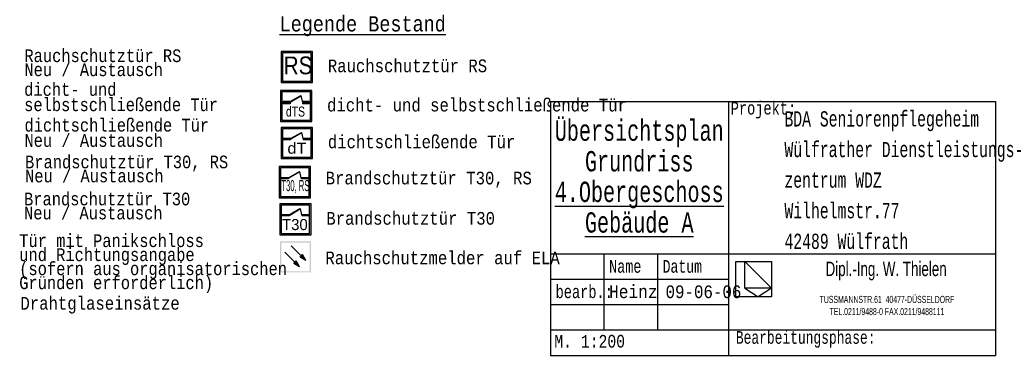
# Model space of a CAD drawing. Header units: metres. Extents: x -961 to -5, y -1637 to -5.
# Tile 20 of 20: x -5.4625 to -5.2688, y -5.0678 to -5.0018. Entities that reach past the tile are written whole.
import ezdxf

# ---------------------------------------------------------------- set-up
doc = ezdxf.new("R2010")
doc.units = ezdxf.units.M
doc.linetypes.add('AUSGEZOGEN', pattern=[0])
doc.linetypes.add('LINIE_9', pattern=[0.0003, 0, -0.0003])
doc.layers.add('XR$1$STANDARD', color=7, linetype='Continuous', lineweight=25)
doc.layers.add('XR$1$WAENDE', color=7, linetype='Continuous', lineweight=13)
doc.styles.add('ARIAL', font='ARIAL.TTF')
doc.styles.add('LUCIDACONSOLE', font='LUCON.TTF')

msp = doc.modelspace()

# ---------------------------------------------------------------- hatches: boundary and pattern name
at = {"layer": 'XR$1$STANDARD', "linetype": 'AUSGEZOGEN', "lineweight": 140}
h = msp.add_hatch(color=0, dxfattribs=at)
h.paths.add_polyline_path([(-5.40491, -5.00801), (-5.41103, -5.00801), (-5.41103, -5.01413), (-5.40491, -5.01413)])
h.paths.add_polyline_path([(-5.41077, -5.00827), (-5.40517, -5.00827), (-5.40517, -5.01387), (-5.41077, -5.01387)], flags=16)
h = msp.add_hatch(color=0, dxfattribs=at)
h.paths.add_polyline_path([(-5.40503, -5.01568), (-5.41115, -5.01568), (-5.41115, -5.0218), (-5.40503, -5.0218)])
h.paths.add_polyline_path([(-5.41089, -5.01594), (-5.40529, -5.01594), (-5.40529, -5.02154), (-5.41089, -5.02154)], flags=16)
for points in [[(-5.40928, -5.0183), (-5.40928, -5.01787), (-5.41065, -5.01787), (-5.41065, -5.0183)], [(-5.40928, -5.01787), (-5.40928, -5.01798), (-5.40715, -5.01675), (-5.4072, -5.01667)], [(-5.40551, -5.0183), (-5.40551, -5.01787), (-5.40688, -5.01787), (-5.40688, -5.0183)], [(-5.40919, -5.02517), (-5.40919, -5.02528), (-5.40702, -5.02403), (-5.40707, -5.02394)], [(-5.40919, -5.02539), (-5.40919, -5.02517), (-5.41059, -5.02517), (-5.41059, -5.02539)], [(-5.40534, -5.02539), (-5.40534, -5.02517), (-5.40674, -5.02517), (-5.40674, -5.02539)], [(-5.40958, -5.03287), (-5.40958, -5.03298), (-5.40741, -5.03173), (-5.40746, -5.03165)], [(-5.40958, -5.03309), (-5.40958, -5.03287), (-5.41098, -5.03287), (-5.41098, -5.03309)], [(-5.40573, -5.03309), (-5.40573, -5.03287), (-5.40713, -5.03287), (-5.40713, -5.03309)], [(-5.40946, -5.04017), (-5.40946, -5.04028), (-5.40729, -5.03903), (-5.40734, -5.03895)], [(-5.40946, -5.04039), (-5.40946, -5.04017), (-5.41086, -5.04017), (-5.41086, -5.04039)], [(-5.40561, -5.04039), (-5.40561, -5.04017), (-5.40701, -5.04017), (-5.40701, -5.04039)]]:
    msp.add_hatch(color=0, dxfattribs=at).paths.add_polyline_path(points)
h = msp.add_hatch(color=0, dxfattribs=at)
h.paths.add_polyline_path([(-5.40491, -5.02298), (-5.41103, -5.02298), (-5.41103, -5.02911), (-5.40491, -5.02911)])
h.paths.add_polyline_path([(-5.41077, -5.02324), (-5.40517, -5.02324), (-5.40517, -5.02884), (-5.41077, -5.02884)], flags=16)
h = msp.add_hatch(color=0, dxfattribs=at)
h.paths.add_polyline_path([(-5.4053, -5.03068), (-5.41142, -5.03068), (-5.41142, -5.03681), (-5.4053, -5.03681)])
h.paths.add_polyline_path([(-5.41116, -5.03095), (-5.40556, -5.03095), (-5.40556, -5.03655), (-5.41116, -5.03655)], flags=16)
h = msp.add_hatch(color=0, dxfattribs=at)
h.paths.add_polyline_path([(-5.40517, -5.03799), (-5.4113, -5.03799), (-5.4113, -5.04411), (-5.40517, -5.04411)])
h.paths.add_polyline_path([(-5.41104, -5.03825), (-5.40544, -5.03825), (-5.40544, -5.04385), (-5.41104, -5.04385)], flags=16)
at = {"layer": 'XR$1$STANDARD', "linetype": 'LINIE_9', "lineweight": 140}
h = msp.add_hatch(color=0, dxfattribs=at)
h.paths.add_polyline_path([(-5.40517, -5.0454), (-5.4113, -5.0454), (-5.4113, -5.05153), (-5.40517, -5.05153)])
h.paths.add_polyline_path([(-5.41103, -5.04567), (-5.40543, -5.04567), (-5.40543, -5.05127), (-5.41103, -5.05127)], flags=16)
at = {"layer": 'XR$1$STANDARD', "linetype": 'LINIE_9', "lineweight": 25}
for points in [[(-5.40809, -5.04926), (-5.40858, -5.04975), (-5.40742, -5.05042)], [(-5.40684, -5.04801), (-5.40733, -5.0485), (-5.40617, -5.04917)]]:
    msp.add_hatch(color=0, dxfattribs=at).paths.add_polyline_path(points)

# ---------------------------------------------------------------- linework, layer by layer
at = {"layer": 'XR$1$STANDARD', "color": 0, "linetype": 'AUSGEZOGEN', "lineweight": 25}
for p, q in [((-5.40491, -5.00801), (-5.41103, -5.00801)), ((-5.41103, -5.00801), (-5.41103, -5.01413)), ((-5.40517, -5.00827), (-5.41077, -5.00827)), ((-5.41077, -5.00827), (-5.41077, -5.01387)), ((-5.40517, -5.01387), (-5.40517, -5.00827)), ((-5.40491, -5.01413), (-5.40491, -5.00801)), ((-5.41103, -5.01413), (-5.40491, -5.01413)), ((-5.41077, -5.01387), (-5.40517, -5.01387)), ((-5.40503, -5.01568), (-5.41115, -5.01568)), ((-5.41115, -5.01568), (-5.41115, -5.0218)), ((-5.40529, -5.01594), (-5.41089, -5.01594)), ((-5.41089, -5.01594), (-5.41089, -5.02154)), ((-5.40529, -5.02154), (-5.40529, -5.01594)), ((-5.40503, -5.0218), (-5.40503, -5.01568)), ((-5.3581, -5.01784), (-5.2706, -5.01784)), ((-5.32305, -5.01784), (-5.32305, -5.06784)), ((-5.41115, -5.0218), (-5.40503, -5.0218)), ((-5.41089, -5.02154), (-5.40529, -5.02154)), ((-5.40491, -5.02298), (-5.41103, -5.02298)), ((-5.41103, -5.02298), (-5.41103, -5.02911)), ((-5.40517, -5.02324), (-5.41077, -5.02324)), ((-5.41077, -5.02324), (-5.41077, -5.02884)), ((-5.40517, -5.02884), (-5.40517, -5.02324)), ((-5.40491, -5.02911), (-5.40491, -5.02298)), ((-5.41103, -5.02911), (-5.40491, -5.02911)), ((-5.41077, -5.02884), (-5.40517, -5.02884)), ((-5.4053, -5.03068), (-5.41142, -5.03068)), ((-5.41142, -5.03068), (-5.41142, -5.03681)), ((-5.40556, -5.03095), (-5.41116, -5.03095)), ((-5.41116, -5.03095), (-5.41116, -5.03655)), ((-5.40556, -5.03655), (-5.40556, -5.03095)), ((-5.4053, -5.03681), (-5.4053, -5.03068)), ((-5.41142, -5.03681), (-5.4053, -5.03681)), ((-5.41116, -5.03655), (-5.40556, -5.03655)), ((-5.40517, -5.03799), (-5.4113, -5.03799)), ((-5.4113, -5.03799), (-5.4113, -5.04411)), ((-5.40544, -5.03825), (-5.41104, -5.03825)), ((-5.41104, -5.03825), (-5.41104, -5.04385)), ((-5.40544, -5.04385), (-5.40544, -5.03825)), ((-5.40517, -5.04411), (-5.40517, -5.03799)), ((-5.4113, -5.04411), (-5.40517, -5.04411)), ((-5.41104, -5.04385), (-5.40544, -5.04385)), ((-5.4103, -5.04754), (-5.40742, -5.05042)), ((-5.40905, -5.04628), (-5.40617, -5.04917)), ((-5.40858, -5.04975), (-5.40809, -5.04926)), ((-5.40742, -5.05042), (-5.40809, -5.04926)), ((-5.40733, -5.0485), (-5.40684, -5.04801)), ((-5.40617, -5.04917), (-5.40733, -5.0485)), ((-5.40617, -5.04917), (-5.40684, -5.04801)), ((-5.3581, -5.04784), (-5.2706, -5.04784)), ((-5.34757, -5.04784), (-5.34757, -5.06284)), ((-5.33704, -5.04784), (-5.33704, -5.06284)), ((-5.32163, -5.04938), (-5.32163, -5.04938)), ((-5.32163, -5.04938), (-5.32163, -5.04938)), ((-5.32163, -5.04938), (-5.31463, -5.04938)), ((-5.32163, -5.05629), (-5.32163, -5.04938)), ((-5.31463, -5.04938), (-5.31463, -5.04938)), ((-5.31463, -5.04938), (-5.31463, -5.04938)), ((-5.31463, -5.04938), (-5.31463, -5.05629)), ((-5.40742, -5.05042), (-5.40858, -5.04975)), ((-5.3581, -5.05284), (-5.32305, -5.05284)), ((-5.31463, -5.05629), (-5.32163, -5.05629)), ((-5.3581, -5.05784), (-5.32305, -5.05784)), ((-5.3581, -5.06284), (-5.2706, -5.06284))]:
    msp.add_line(p, q, dxfattribs=at)
at = {"layer": 'XR$1$STANDARD', "color": 1, "linetype": 'AUSGEZOGEN', "lineweight": 25}
for p, q in [((-5.41065, -5.01787), (-5.41065, -5.0183)), ((-5.40928, -5.01787), (-5.41065, -5.01787)), ((-5.40928, -5.0183), (-5.41065, -5.0183)), ((-5.40928, -5.01787), (-5.4072, -5.01667)), ((-5.40928, -5.01798), (-5.40715, -5.01675)), ((-5.40928, -5.01787), (-5.40928, -5.0183)), ((-5.40688, -5.01787), (-5.40688, -5.0183)), ((-5.40551, -5.01787), (-5.40688, -5.01787)), ((-5.40551, -5.0183), (-5.40688, -5.0183)), ((-5.40551, -5.01787), (-5.40551, -5.0183)), ((-5.3581, -5.01784), (-5.3581, -5.06784)), ((-5.2706, -5.01784), (-5.2706, -5.06784)), ((-5.40919, -5.02517), (-5.40707, -5.02394)), ((-5.40919, -5.02528), (-5.40702, -5.02403)), ((-5.40919, -5.02517), (-5.41059, -5.02517)), ((-5.41059, -5.02517), (-5.41059, -5.02539)), ((-5.40919, -5.02539), (-5.41059, -5.02539)), ((-5.40919, -5.02517), (-5.40919, -5.02539)), ((-5.40534, -5.02517), (-5.40674, -5.02517)), ((-5.40674, -5.02517), (-5.40674, -5.02539)), ((-5.40534, -5.02539), (-5.40674, -5.02539)), ((-5.40534, -5.02517), (-5.40534, -5.02539)), ((-5.40958, -5.03287), (-5.40746, -5.03165)), ((-5.40958, -5.03298), (-5.40741, -5.03173)), ((-5.40958, -5.03287), (-5.41098, -5.03287)), ((-5.41098, -5.03287), (-5.41098, -5.03309)), ((-5.40958, -5.03309), (-5.41098, -5.03309)), ((-5.40958, -5.03287), (-5.40958, -5.03309)), ((-5.40573, -5.03287), (-5.40713, -5.03287)), ((-5.40713, -5.03287), (-5.40713, -5.03309)), ((-5.40573, -5.03309), (-5.40713, -5.03309)), ((-5.40573, -5.03287), (-5.40573, -5.03309)), ((-5.40946, -5.04017), (-5.40734, -5.03895)), ((-5.40946, -5.04028), (-5.40729, -5.03903)), ((-5.40946, -5.04017), (-5.41086, -5.04017)), ((-5.41086, -5.04017), (-5.41086, -5.04039)), ((-5.40946, -5.04039), (-5.41086, -5.04039)), ((-5.40946, -5.04017), (-5.40946, -5.04039)), ((-5.40561, -5.04017), (-5.40701, -5.04017)), ((-5.40701, -5.04017), (-5.40701, -5.04039)), ((-5.40561, -5.04039), (-5.40701, -5.04039)), ((-5.40561, -5.04017), (-5.40561, -5.04039)), ((-5.31988, -5.05463), (-5.31988, -5.04938)), ((-5.31988, -5.05463), (-5.31726, -5.05629)), ((-5.3581, -5.06784), (-5.2706, -5.06784))]:
    msp.add_line(p, q, dxfattribs=at)
at = {"layer": 'XR$1$STANDARD', "color": 2, "linetype": 'AUSGEZOGEN', "lineweight": 25}
for p, q in [((-5.31988, -5.04938), (-5.31463, -5.05463)), ((-5.31463, -5.05463), (-5.31988, -5.05463)), ((-5.31463, -5.05463), (-5.31726, -5.05629))]:
    msp.add_line(p, q, dxfattribs=at)
at = {"layer": 'XR$1$STANDARD', "color": 1, "linetype": 'AUSGEZOGEN', "lineweight": 25}
for centre, radius in [((-5.40928, -5.01787), 0.0024), ((-5.40919, -5.02517), 0.00245), ((-5.40958, -5.03287), 0.00245), ((-5.40946, -5.04017), 0.00245)]:
    msp.add_arc(centre, radius, 0, 30, dxfattribs=at)

# ---------------------------------------------------------------- texts
at = {"layer": 'XR$1$STANDARD', "color": 0, "linetype": 'AUSGEZOGEN', "lineweight": 25, "attachment_point": 7}
for s, insert, char_height, width, style in [('{\\L\\fLucida Console|i0|b0;\\H0.003000;\\W0.857143;\\C7;Legende Bestand\\l}\\P', (-5.41135, -5.00502), 0.003, 0.0386046, 'LUCIDACONSOLE'), ('\\W0.83;RS', (-5.41054, -5.01256), 0.0035, 0.0065763, 'ARIAL'), ('\\W0.87;Rauchschutztür\\~RS', (-5.40187, -5.01214), 0.0025, 0.0363066, 'LUCIDACONSOLE'), ('\\W0.87;dicht-\\~und\\~selbstschließende\\~Tür', (-5.40202, -5.01988), 0.0025, 0.0673692, 'LUCIDACONSOLE'), ('\\W0.76;Projekt:', (-5.32264, -5.02122), 0.0025, 0.0144795, 'LUCIDACONSOLE'), ('\\W0.74;dTS', (-5.4101, -5.02087), 0.001978, 0.0043291, 'ARIAL'), ('\\W1.05;dT', (-5.40981, -5.02818), 0.002188, 0.0047225, 'ARIAL'), ('\\W0.87;dichtschließende\\~Tür', (-5.40186, -5.02712), 0.0025, 0.0425163, 'LUCIDACONSOLE'), ('\\W0.49;T30,\\~RS', (-5.41099, -5.03592), 0.0021875, 0.0059275, 'ARIAL'), ('\\W0.87;Brandschutztür\\~T30,\\~RS', (-5.40229, -5.03486), 0.0025, 0.0466602, 'LUCIDACONSOLE'), ('\\W0.87;Brandschutztür\\~T30', (-5.40217, -5.04217), 0.0025, 0.0383768, 'LUCIDACONSOLE'), ('\\W0.96;T30', (-5.41087, -5.04322), 0.002188, 0.0058818, 'ARIAL'), ('\\W0.87;Rauchschutzmelder\\~auf\\~ELA', (-5.40234, -5.04996), 0.0025, 0.0528692, 'LUCIDACONSOLE'), ('\\W0.75;Name', (-5.34656, -5.05161), 0.0025, 0.0076995, 'LUCIDACONSOLE'), ('\\W0.73;Datum', (-5.33603, -5.05161), 0.0025, 0.0093704, 'LUCIDACONSOLE'), ('\\W0.76;bearb.:', (-5.35708, -5.05661), 0.0025, 0.0127916, 'LUCIDACONSOLE'), ('\\W0.90;Heinz', (-5.34656, -5.05661), 0.0025, 0.0114856, 'LUCIDACONSOLE'), ('\\W0.88;09-06-06', (-5.33546, -5.05661), 0.0025, 0.017673, 'LUCIDACONSOLE'), ('\\W0.87;Drahtglaseinsätze', (-5.46231, -5.05963), 0.0025, 0.0363047, 'LUCIDACONSOLE'), ('\\W0.82;M.\\~1:200', (-5.35732, -5.06635), 0.0025, 0.0164927, 'LUCIDACONSOLE'), ('\\W0.72;Bearbeitungsphase:', (-5.32163, -5.06635), 0.0025, 0.0313559, 'LUCIDACONSOLE')]:
    msp.add_mtext(s, dxfattribs=dict(at, insert=insert, char_height=char_height, width=width, style=style))
at = {"layer": 'XR$1$STANDARD', "color": 0, "linetype": 'AUSGEZOGEN', "lineweight": 25, "style": 'LUCIDACONSOLE'}
for s, insert, char_height, width, attachment_point, line_spacing_factor in [('{\\fLucida Console|i0|b0;\\H0.002500;\\W0.857143;\\C7;Rauchschutztür RS}\\P{\\fLucida Console|i0|b0;\\H0.002500;\\W0.857143;\\C7;Neu / Austausch}\\P', (-5.46153, -5.00761), 0.0025, 0.0363066, 1, 0.662651), ('{\\fLucida Console|i0|b0;\\H0.002500;\\W0.857143;\\C7;dicht- und }\\P{\\fLucida Console|i0|b0;\\H0.002500;\\W0.857143;\\C7;selbstschließende Tür}\\P', (-5.46158, -5.01425), 0.0025, 0.0445868, 1, 0.722892), ('{\\fLucida Console|i0|b0;\\H0.002500;\\W0.857143;\\C7;dichtschließende Tür}\\P{\\fLucida Console|i0|b0;\\H0.002500;\\W0.857143;\\C7;Neu / Austausch}\\P', (-5.46152, -5.02128), 0.0025, 0.0425163, 1, 0.722892), ('{\\fLucida Console|i0|b0;\\H0.004000;\\W0.700000;\\C7;Übersichtsplan}\\P{\\fLucida Console|i0|b0;\\H0.004000;\\W0.700000;\\C7;Grundriss}\\P{\\L\\fLucida Console|i0|b0;\\H0.004000;\\W0.700000;\\C7;4.Obergeschoss\\l}\\P{\\L\\fLucida Console|i0|b0;\\H0.004000;\\W0.700000;\\C7;Gebäude A\\l}\\P', (-5.34063, -5.0216), 0.004, 0.0393274, 2, 0.903614), ('{\\fLucida Console|i0|b0;\\H0.002500;\\W0.857143;\\C7;Brandschutztür T30, RS}\\P{\\fLucida Console|i0|b0;\\H0.002500;\\W0.857143;\\C7;Neu / Austausch}\\P', (-5.4614, -5.02852), 0.0025, 0.0466602, 1, 0.662651), ('{\\fLucida Console|i0|b0;\\H0.002500;\\W0.857143;\\C7;Brandschutztür T30}\\P{\\fLucida Console|i0|b0;\\H0.002500;\\W0.857143;\\C7;Neu / Austausch}\\P', (-5.4616, -5.03581), 0.0025, 0.0383768, 1, 0.662651), ('{\\fLucida Console|i0|b0;\\H0.002500;\\W0.857143;\\C7;Tür mit Panikschloss}\\P{\\fLucida Console|i0|b0;\\H0.002500;\\W0.857143;\\C7;und Richtungsangabe}\\P{\\fLucida Console|i0|b0;\\H0.002500;\\W0.857143;\\C7;(sofern aus organisatorischen}\\P{\\fLucida Console|i0|b0;\\H0.002500;\\W0.857143;\\C7;Gründen erforderlich)}\\P', (-5.46255, -5.04402), 0.0025, 0.061157, 1, 0.662651)]:
    msp.add_mtext(s, dxfattribs=dict(at, insert=insert, char_height=char_height, width=width, attachment_point=attachment_point, line_spacing_factor=line_spacing_factor))
at = {"layer": 'XR$1$STANDARD', "color": 4, "linetype": 'AUSGEZOGEN', "lineweight": 25, "insert": (-5.29208, -5.05124), "char_height": 0.00285, "width": 0.0364049, "attachment_point": 5}
msp.add_mtext('\\W0.69;Dipl.-Ing.\\~W.\\~Thielen', dxfattribs=at)
at = {"layer": 'XR$1$STANDARD', "color": 4, "linetype": 'AUSGEZOGEN', "lineweight": 25, "insert": (-5.29192, -5.05613), "char_height": 0.0014, "width": 0.0270725, "attachment_point": 2, "line_spacing_factor": 1.024096}
msp.add_mtext('\\W0.58;TUSSMANNSTR.61\\~\\~40477-DÜSSELDORF\\PTEL.0211/9488-0\\~FAX.0211/9488111', dxfattribs=at)
at = {"layer": 'XR$1$WAENDE', "color": 0, "linetype": 'AUSGEZOGEN', "lineweight": 25, "insert": (-5.31208, -5.01979), "char_height": 0.003, "width": 0.066519, "attachment_point": 1, "line_spacing_factor": 1.204819, "style": 'LUCIDACONSOLE'}
msp.add_mtext('{\\fLucida Console|i0|b0;\\H0.003000;\\W0.833333;\\C7;BDA Seniorenpflegeheim}\\P{\\fLucida Console|i0|b0;\\H0.003000;\\W0.833333;\\C7;Wülfrather Dienstleistungs-}\\P{\\fLucida Console|i0|b0;\\H0.003000;\\W0.833333;\\C7;zentrum WDZ}\\P{\\fLucida Console|i0|b0;\\H0.003000;\\W0.833333;\\C7;Wilhelmstr.77}\\P{\\fLucida Console|i0|b0;\\H0.003000;\\W0.833333;\\C7;42489 Wülfrath}\\P', dxfattribs=at)

doc.saveas('drawing.dxf')
